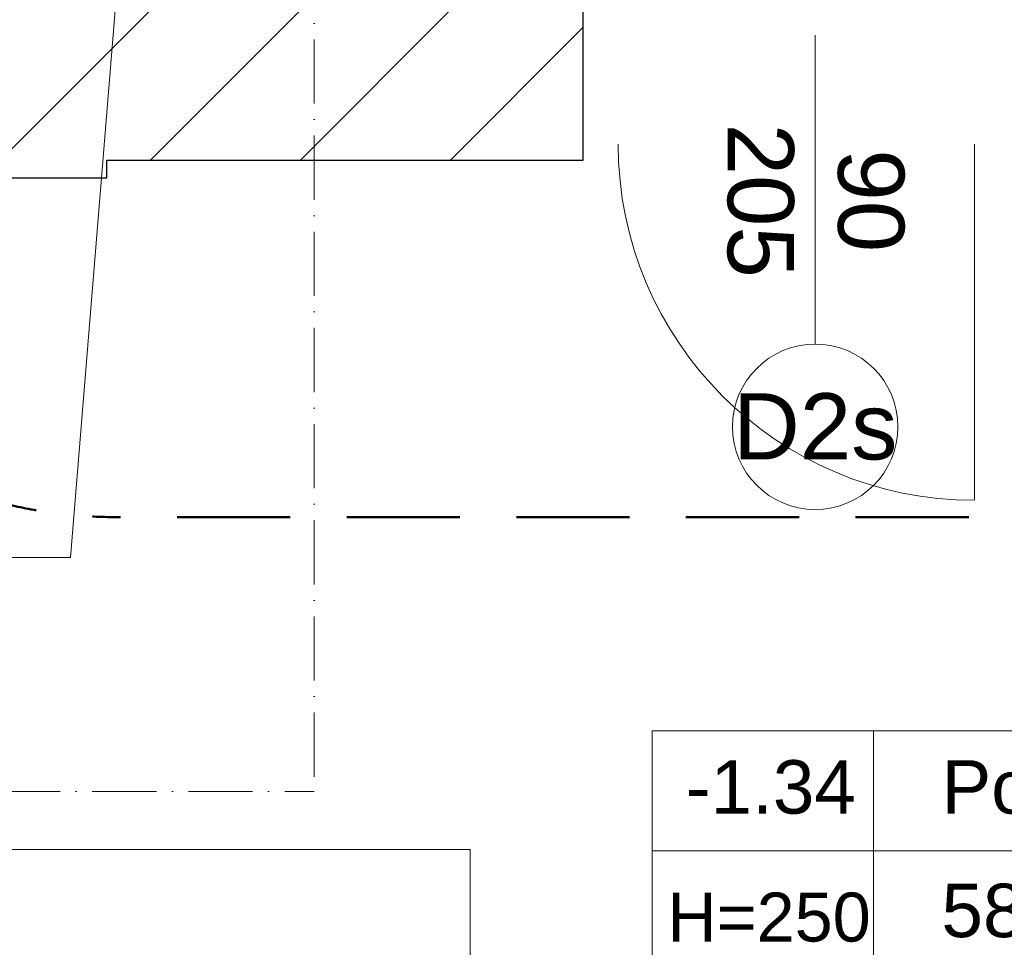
# Model space of a CAD drawing. Header units: millimetres. Extents: x 26866 to 1024070, y -428191 to 408885.
# Tile 233 of 248: x 202540 to 204752, y 395503 to 397587. Entities that reach past the tile are written whole.
import ezdxf

# ---------------------------------------------------------------- set-up
doc = ezdxf.new("R2010")
doc.units = ezdxf.units.MM
doc.header["$LTSCALE"] = 2
doc.linetypes.add('ACAD_ISO10W100', pattern=[18, 12, -3, 0, -3])
doc.linetypes.add('DASHED', pattern=[19.05, 12.7, -6.35])
for name, color, linetype, lineweight in [('0_OPIS', 7, 'Continuous', 13), ('3DPLAN_A_TABELKA POMIESZCZEŃ', 7, 'Continuous', 0), ('A_6_STOLARKA_DRZWI', 6, 'Continuous', 0), ('A_STOL_OPIS', 55, 'Continuous', 5), ('A_TXT', 7, 'Continuous', 0), ('A_ZESTAWIENIE STOLARKI', 3, 'Continuous', 15), ('Opisy', 7, 'Continuous', 13)]:
    doc.layers.add(name, color=color, linetype=linetype, lineweight=lineweight)
for name, color, linetype in [('3DPLAN_A_KRESKOWANIE 1', 253, 'Continuous'), ('3DPLAN_A_OPIS', 8, 'Continuous'), ('3DPLAN_A_POMIESZCZENIE NUMER', 100, 'Continuous'), ('3DPLAN_K_NOŚNA', 7, 'Continuous'), ('A_POMIESZCZENIE OPIS', 100, 'Continuous')]:
    doc.layers.add(name, color=color, linetype=linetype)
doc.styles.add('ARIAL', font='arial.ttf')
doc.styles.add('TABEL1', font='txt')
pattern_1 = [(45, (23044.838, -26883.88), (-16.83798, 16.83798), [])]

# ---------------------------------------------------------------- blocks, each defined once
blk = doc.blocks.new('tabelka dla tp')
at = {"layer": '3DPLAN_A_TABELKA POMIESZCZEŃ'}
for p, q in [((49.7, 54), (49.7, 0)), ((0, 27), (243.13, 27))]:
    blk.add_line(p, q, dxfattribs=at)
blk.add_lwpolyline([(0, 54), (243.13, 54), (243.13, 0), (0, 0)], close=True, dxfattribs=at)
at = {"layer": '3DPLAN_A_POMIESZCZENIE NUMER', "color": 7, "style": 'ARIAL'}
blk.add_attdef('NUMER', (2.23, 35.39), '', height=12, dxfattribs=at)
at = {"layer": 'A_POMIESZCZENIE OPIS', "color": 7, "style": 'ARIAL'}
for tag, p in [('NAZWA', (51.73, 35.39)), ('POWIERZCHNIA', (51.06, 7.24))]:
    blk.add_attdef(tag, p, '', height=12, dxfattribs=at)
blk = doc.blocks.new('kondygnacja -1')
at = {"layer": '3DPLAN_A_KRESKOWANIE 1'}
h = blk.add_hatch(dxfattribs=at)
h.set_pattern_fill('ANSI31', color=256, scale=7.5, style=0)
h.set_pattern_definition(pattern_1)
h.paths.add_polyline_path([(31677.49, -24430.84), (30214.87, -24430.84), (30214.87, -24470.84), (30429.61, -24470.84), (30429.61, -24477.84), (30447.61, -24477.84), (30447.61, -24818.84), (30476.61, -24818.84), (30476.61, -24470.84), (31012.61, -24470.84), (31012.61, -24478.84), (31079.61, -24478.84), (31079.61, -24470.84), (31638.61, -24470.84), (31638.61, -25036.84), (31079.61, -25036.84), (31079.61, -25028.84), (31012.61, -25028.84), (31012.61, -25036.84), (30611.38, -25036.84), (30611.38, -25072.84), (31023.61, -25072.84), (31034.61, -25082.84), (31034.61, -25330.84), (31023.61, -25340.84), (30831.4, -25340.84, -0.038531), (30832.58, -25356.18), (30832.58, -25371.84), (31079.61, -25371.84), (31079.61, -25072.84), (31638.61, -25072.84), (31638.61, -25943.84), (30832.58, -25943.84), (30832.58, -26009.84), (31677.49, -26009.84)])
h.paths.add_polyline_path([(30682.61, -26009.84), (30832.58, -26009.84), (30832.58, -25943.84), (30760.61, -25943.84), (30760.61, -25454.67), (30735.61, -25464.58), (30735.61, -25943.84), (30682.61, -25943.84)])
h.paths.add_polyline_path([(30679.61, -25371.84), (30735.61, -25371.84), (30735.61, -25464.58), (30760.61, -25454.67), (30760.61, -25371.84), (30832.58, -25371.84), (30832.58, -25356.18, 0.038531), (30831.4, -25340.84), (30679.61, -25340.84)])
h.paths.add_polyline_path([(30355.83, -25371.84), (30425.61, -25371.84), (30425.61, -25379.84), (30463.61, -25379.84), (30463.61, -25424.74), (30471.61, -25424.74), (30471.61, -25395.84), (30533.61, -25395.84), (30533.61, -25371.84), (30576.61, -25371.84), (30576.61, -25341.84), (30472.61, -25341.84), (30472.61, -25326.84), (30427.61, -25326.84), (30427.61, -25341.84), (30355.83, -25341.84)])
h.paths.add_polyline_path([(30456.61, -25936.84), (30425.61, -25936.84), (30425.61, -25945.84), (30380.61, -25945.84), (30380.61, -26009.84), (30512.61, -26009.84), (30512.61, -25943.84), (30466.61, -25943.84), (30466.61, -25712.84), (30456.61, -25712.84)])
h.paths.add_polyline_path([(28888.61, -25941.84), (28888.61, -26009.84), (29013.61, -26009.84), (29013.61, -25941.84)])
h.paths.add_polyline_path([(28591.17, -26009.84), (28591.17, -25944.84), (28547.61, -25944.84), (28547.61, -26009.84)])
h.paths.add_polyline_path([(28624.61, -25870.53), (28654.8, -25870.53), (28654.8, -25924.53), (28624.61, -25924.53), (28624.61, -25944.84), (28591.17, -25944.84), (28591.17, -26009.84), (28713.61, -26009.84), (28713.61, -25941.84), (28672.61, -25941.84), (28672.61, -25932.84), (28657.61, -25932.84), (28657.61, -25716.84), (28624.61, -25716.84)])
h.paths.add_polyline_path([(28372.61, -25944.84), (28328.61, -25944.84), (28328.61, -25907.84), (28282.61, -25907.84), (28282.61, -25944.84), (28248.61, -25944.84), (28248.61, -26009.84), (28372.61, -26009.84)])
h.paths.add_polyline_path([(28092.61, -25563.84), (28054.61, -25563.84), (28054.61, -25383.84), (28067.6, -25383.84), (28067.61, -25375.84), (28340.61, -25375.84), (28340.61, -25341.84), (28070.61, -25341.84), (28070.61, -25332.84), (28030.61, -25332.84), (28030.61, -25395.6), (28048.71, -25395.6), (28048.71, -25449.6), (28030.61, -25449.6), (28030.61, -26009.84), (28073.61, -26009.84), (28073.61, -25944.84), (28054.61, -25944.84), (28054.61, -25668.84), (28092.61, -25668.84)])
h.paths.add_polyline_path([(27949.61, -25495.75), (27949.61, -25507.75), (27983.29, -25507.75), (27983.29, -25521.75), (27949.61, -25521.75), (27949.61, -25531.84), (27999.61, -25531.84), (27999.61, -25934.84), (27982.61, -25934.84), (27982.61, -25942.84), (27947.61, -25942.84), (27947.61, -26009.84), (28026.62, -26009.84), (28026.62, -25449.6), (27999.61, -25449.6), (27999.61, -25463.84), (27949.61, -25463.84), (27949.61, -25481.75), (27983.29, -25481.75), (27983.29, -25495.75)])
h.paths.add_polyline_path([(27982.61, -25361.84), (27952.61, -25361.84), (27952.61, -25332.84), (28026.62, -25332.84), (28026.62, -25395.6), (27999.61, -25395.6), (27999.61, -25377.84), (27982.61, -25377.84)])
h.paths.add_polyline_path([(26818.61, -25892.84), (26781.49, -25892.84), (26781.49, -26009.84), (26894.54, -26009.84), (26894.54, -25942.84), (26830.61, -25942.84), (26830.61, -25930.84), (26818.61, -25930.84)])
h.paths.add_polyline_path([(26894.54, -26009.84), (27115.94, -26009.84), (27115.94, -25942.84), (26894.54, -25942.84)])
h.paths.add_polyline_path([(27115.94, -25942.84), (27115.94, -26009.84), (27466.61, -26009.84), (27466.61, -25942.84), (27427.61, -25942.84), (27427.61, -25933.84), (27384.61, -25933.84), (27384.61, -25942.84)])
h.paths.add_polyline_path([(27641.61, -25942.84), (27641.61, -26009.84), (27802.61, -26009.84), (27802.61, -25942.84)])
h.paths.add_polyline_path([(30621.1, -25040.47), (30688.37, -25040.47), (30688.37, -25072.87), (30621.1, -25072.87)], flags=24)
h = blk.add_hatch(dxfattribs=at)
h.set_pattern_fill('ANSI31', color=256, scale=7.5, style=0)
h.set_pattern_definition(pattern_1)
h.paths.add_polyline_path([(29010.61, -24430.84), (28888.61, -24430.84), (28888.61, -24472.84), (29010.61, -24472.84)])
h.paths.add_polyline_path([(29275.57, -25037.84), (29257.61, -25037.84), (29257.61, -24471.84), (29273.61, -24471.84), (29273.61, -24468.84), (29303.61, -24468.84), (29303.61, -24430.84), (29185.61, -24430.84), (29185.61, -24471.84), (29228.61, -24471.84), (29228.61, -25049.84), (29175.02, -25049.84), (29175.02, -25053.06, 0.060091), (29177.89, -25076.84), (29272.38, -25076.84)])
h.paths.add_polyline_path([(29273.61, -25072.84), (29380.61, -25072.84), (29380.61, -25037.84), (29275.57, -25037.84), (29272.38, -25076.84), (29273.61, -25076.84)])
h.paths.add_polyline_path([(29498.61, -25037.84), (29480.61, -25037.84), (29480.61, -25072.84), (29708.61, -25072.84), (29708.61, -25039.85), (29536.61, -25039.85), (29536.61, -24939.85), (29498.61, -24939.85)])
h.paths.add_polyline_path([(29566.61, -24430.84), (29473.61, -24430.84), (29473.61, -24468.84), (29498.61, -24468.84), (29498.61, -24727.87), (29524.78, -24727.87), (29524.78, -24781.87), (29498.61, -24781.87), (29498.61, -24826.85), (29536.61, -24826.85), (29536.61, -24470.85), (29566.61, -24470.85)])
h.paths.add_polyline_path([(29736.61, -24430.84), (29736.61, -24470.85), (29828.61, -24470.85), (29828.61, -24472.85), (29873.61, -24472.85), (29873.61, -24470.85), (30016.87, -24470.85), (30016.87, -24430.84)])
h.paths.add_polyline_path([(30016.87, -24470.85), (30112.84, -24470.85), (30112.84, -24430.84), (30016.87, -24430.84)])
h.paths.add_polyline_path([(29864.61, -25141.84), (29835.61, -25141.84), (29835.61, -25153.06), (29864.61, -25153.06)])
h.paths.add_polyline_path([(29864.61, -25087.84), (29880.61, -25069.84), (30213.45, -25069.84, 0.042168), (30214.87, -25053.06), (30214.87, -25041.84), (30178.61, -25041.84), (30178.61, -24470.84), (30214.87, -24470.84), (30214.87, -24430.84), (30112.84, -24430.84), (30112.84, -24470.85), (30115.61, -24470.85), (30115.61, -24477.85), (30159.61, -24477.85), (30159.61, -25039.85), (29899.61, -25039.85), (29899.61, -25026.85), (29826.61, -25026.85), (29826.61, -25039.85), (29803.61, -25039.85), (29803.61, -25072.84), (29819.61, -25072.84), (29835.61, -25088.84), (29835.61, -25153.06), (29864.61, -25153.06)])
h.paths.add_polyline_path([(29463.61, -25369.84), (29509.61, -25369.84), (29509.61, -25408.84), (29538.61, -25408.84), (29538.61, -25366.84), (29765.61, -25366.84), (29765.61, -25448.84), (29937.61, -25448.84), (29937.61, -25366.84), (30091.06, -25366.84), (30091.06, -25356.18, -0.035999), (30092.09, -25341.84), (29880.61, -25341.84), (29864.61, -25325.84), (29864.61, -25261.84), (29835.61, -25261.84), (29835.61, -25325.84), (29819.61, -25341.84), (29463.61, -25341.84)])
h.paths.add_polyline_path([(30252.83, -25342.15), (30252.83, -25341.84), (30092.09, -25341.84, 0.035999), (30091.06, -25356.18), (30091.06, -25366.84), (30152.61, -25366.84), (30152.61, -25937.84), (30091.06, -25937.84), (30091.06, -26009.84), (30210.61, -26009.84), (30210.61, -25945.84), (30180.61, -25945.84), (30180.61, -25371.84), (30252.83, -25371.84), (30252.83, -25350.58), (30252.33, -25350.58), (30252.33, -25342.15)])
h.paths.add_polyline_path([(30081.99, -25665.13), (30231.69, -25665.13), (30231.69, -25700.22), (30081.99, -25700.22)], flags=9)
h.paths.add_polyline_path([(29875.61, -25931.84), (29829.61, -25931.84), (29829.61, -25937.84), (29781.61, -25937.84), (29781.61, -26009.84), (29917.61, -26009.84), (29917.61, -25937.84), (29875.61, -25937.84)])
h.paths.add_polyline_path([(29611.61, -26009.84), (29611.61, -25937.84), (29538.61, -25937.84), (29538.61, -25683.8), (29507.61, -25683.8), (29507.61, -25943.84), (29482.61, -25943.84), (29482.61, -26009.84)])
h.paths.add_polyline_path([(29282.81, -25653.75), (29568.72, -25653.75), (29568.72, -25738.67), (29282.81, -25738.67)], flags=9)
h.paths.add_polyline_path([(29479.61, -25623.84), (29507.61, -25623.84), (29507.61, -25683.8), (29538.61, -25683.8), (29538.61, -25498.84), (29509.61, -25498.84), (29509.61, -25608.84), (29479.61, -25608.84)])
h.paths.add_polyline_path([(29389.61, -25608.84), (29262.17, -25608.84), (29262.17, -25623.84), (29389.61, -25623.84)])
h.paths.add_polyline_path([(29312.61, -25943.84), (29275.61, -25943.84), (29275.61, -25936.84), (29262.17, -25936.84), (29262.17, -26009.84), (29312.61, -26009.84)])
h.paths.add_polyline_path([(29188.61, -26009.84), (29262.17, -26009.84), (29262.17, -25936.84), (29256.61, -25936.84), (29256.61, -25683.8), (29227.61, -25683.8), (29227.61, -25941.84), (29188.61, -25941.84)])
h.paths.add_polyline_path([(29227.61, -25683.8), (29256.61, -25683.8), (29256.61, -25623.84), (29262.17, -25623.84), (29262.17, -25608.84), (29259.61, -25608.84), (29259.61, -25369.84), (29262.17, -25369.84), (29262.17, -25356.18, 0.056395), (29259.64, -25333.84), (29224.61, -25333.84), (29224.61, -25341.84), (29157.61, -25341.84), (29157.61, -25371.84), (29227.61, -25371.84)])
h.paths.add_polyline_path([(29373.61, -25341.84), (29270.61, -25341.84), (29270.61, -25333.84), (29259.64, -25333.84, -0.056395), (29262.17, -25356.18), (29262.17, -25369.84), (29373.61, -25369.84)])
h.paths.add_polyline_path([(30170.11, -24767), (30186.53, -24767), (30186.53, -24787), (30170.11, -24787)], flags=24)
h.paths.add_polyline_path([(29566.12, -25338.58), (29633.39, -25338.58), (29633.39, -25370.98), (29566.12, -25370.98)], flags=24)
h.paths.add_polyline_path([(29957.21, -25338.58), (30024.48, -25338.58), (30024.48, -25370.98), (29957.21, -25370.98)], flags=24)
h.paths.add_polyline_path([(30179.86, -25902.33), (30243.82, -25902.33), (30243.82, -25910.46), (30179.86, -25910.46)], flags=24)
at = {"layer": '3DPLAN_K_NOŚNA'}
for p, q in [((29380.61, -25072.84), (29380.61, -25037.84)), ((29273.61, -25076.84), (29273.61, -25072.84)), ((29273.61, -25072.84), (29380.61, -25072.84)), ((29172.61, -25076.84), (29273.61, -25076.84))]:
    blk.add_line(p, q, dxfattribs=at)
at = {"layer": 'A_6_STOLARKA_DRZWI'}
blk.add_line((29468.44, -25069.29), (29468.44, -25149.29), dxfattribs=at)
blk.add_arc((29468.44, -25069.29), 80, 180, 270, dxfattribs=at)
at = {"layer": 'A_STOL_OPIS'}
blk.add_line((29432.69, -25114.21), (29432.69, -25044.76), dxfattribs=at)
at = {"layer": 'A_TXT', "linetype": 'ACAD_ISO10W100', "ltscale": 0.6}
for p in [(29320.12, -24138.12), (28189.82, -25214.73)]:
    blk.add_line(p, (29320.12, -25214.73), dxfattribs=at)
at = {"layer": 'A_ZESTAWIENIE STOLARKI', "ltscale": 0.25}
blk.add_circle((29432.69, -25132.78), 18.58, dxfattribs=at)
at = {"layer": 'Opisy', "ltscale": 0.5}
for p, q in [((29265.39, -25162.12), (29280.55, -24977.14)), ((29177.26, -25162.12), (29265.39, -25162.12))]:
    blk.add_line(p, q, dxfattribs=at)
at = {"layer": 'Opisy', "color": 1, "linetype": 'DASHED', "lineweight": 50}
blk.add_lwpolyline([(29275.02, -24280.72), (30114.87, -24280.72, -0.414214), (30214.87, -24380.72), (30214.87, -25053.06, -0.414214), (30114.87, -25153.06), (29275.02, -25153.06, -0.414214), (29175.02, -25053.06), (29175.02, -24380.72, -0.414214)], format="xyb", close=True, dxfattribs=at)
at = {"layer": '3DPLAN_A_TABELKA POMIESZCZEŃ', "ltscale": 0.5}
ref = blk.add_blockref('tabelka dla tp', (29396.09, -25255.09), dxfattribs=at)
ref.add_attrib('NUMER', '-1.34', (29403.62, -25219.7), dxfattribs={"layer": '3DPLAN_A_POMIESZCZENIE NUMER', "color": 0, "height": 12, "style": 'ARIAL'})
ref.add_attrib('NAZWA', 'Poczekalnia', (29461.05, -25219.7), dxfattribs={"layer": 'A_POMIESZCZENIE OPIS', "color": 0, "height": 12, "style": 'ARIAL'})
ref.add_attrib('POWIERZCHNIA', '58,85', (29461.05, -25247.45), dxfattribs={"layer": 'A_POMIESZCZENIE OPIS', "color": 0, "height": 12, "style": 'ARIAL'})
blk.add_blockref('tabelka dla tp', (29112.08, -25281.79), dxfattribs=at)
at = {"layer": '3DPLAN_A_OPIS', "color": 1, "lineweight": 30, "style": 'ARIAL'}
for tag, p in [('PRZESUNIĘCIE_WEJŚCIA', (27655.16, -24535.33)), ('WYŁĄCZONE', (27007.18, -24723.98)), ('Z_OPRACOWANIA', (26996.84, -24746.42)), ('WYŁĄCZONE', (30803.05, -24760.87)), ('Z_OPRACOWANIA', (30792.71, -24783.3)), ('WYŁĄCZONE', (28894.9, -24826.59)), ('Z_OPRACOWANIA', (28884.56, -24849.03)), ('POWIĘKSZENIE_WEJŚCIA', (28313.68, -25144.41)), ('POWIĘKSZENIE_WEJŚCIA', (29600.62, -25191.36)), ('POWIĘKSZENIE_WEJŚCIA', (28011.45, -25235.42)), ('WYŁĄCZONE', (29754.42, -25678.17)), ('Z_OPRACOWANIA', (29744.08, -25700.6)), ('WYJŚCIE_EWAKUACYJNE', (27763.79, -26106.07))]:
    blk.add_attdef(tag, p, '', height=12, dxfattribs=at)
at = {"layer": '3DPLAN_A_OPIS', "color": 0, "lineweight": 30, "style": 'ARIAL'}
for tag, p in [('UGUL_1', (29350.3, -24586.01)), ('UGUL_2', (29622.92, -24586.01)), ('UGUL_3', (29833.15, -24586.01))]:
    blk.add_attdef(tag, p, '', height=12, dxfattribs=at)
at = {"layer": '3DPLAN_A_TABELKA POMIESZCZEŃ', "color": 7, "ltscale": 0.5, "insert": (29399.46, -25237.44), "char_height": 11, "width": 59.2068, "attachment_point": 1, "style": 'ARIAL'}
blk.add_mtext('H=250', dxfattribs=at)
at = {"layer": '3DPLAN_A_TABELKA POMIESZCZEŃ', "ltscale": 0.5, "style": 'ARIAL'}
for tag, p in [('KURTYNA', (27861.91, -26064.85)), ('POWIETRZNA', (27861.91, -26084.56))]:
    blk.add_attdef(tag, p, '', height=12, dxfattribs=at)
at = {"layer": 'A_STOL_OPIS', "ltscale": 0.2, "insert": (29452.7, -25052.82), "char_height": 14.872, "attachment_point": 1, "rotation": 270, "style": 'TABEL1'}
blk.add_mtext_dynamic_manual_height_columns('\\pxqc;{\\fArial|b0|i0|c238|p34;90\\P205}', width=58.3206, gutter_width=80, heights=[0], dxfattribs=at)
at = {"layer": 'A_ZESTAWIENIE STOLARKI', "ltscale": 0.2, "insert": (29432.69, -25132.78), "char_height": 14.872, "attachment_point": 5, "style": 'TABEL1'}
blk.add_mtext_dynamic_manual_height_columns('{\\fArial|b0|i0|c238|p34;D2s}', width=58.3206, gutter_width=80, heights=[0], dxfattribs=at)

msp = doc.modelspace()

# ---------------------------------------------------------------- block references
at = {"layer": '0_OPIS', "xscale": 10, "yscale": 10, "zscale": 10}
msp.add_blockref('kondygnacja -1', (-90000, 648000), dxfattribs=at)

doc.saveas('drawing.dxf')
